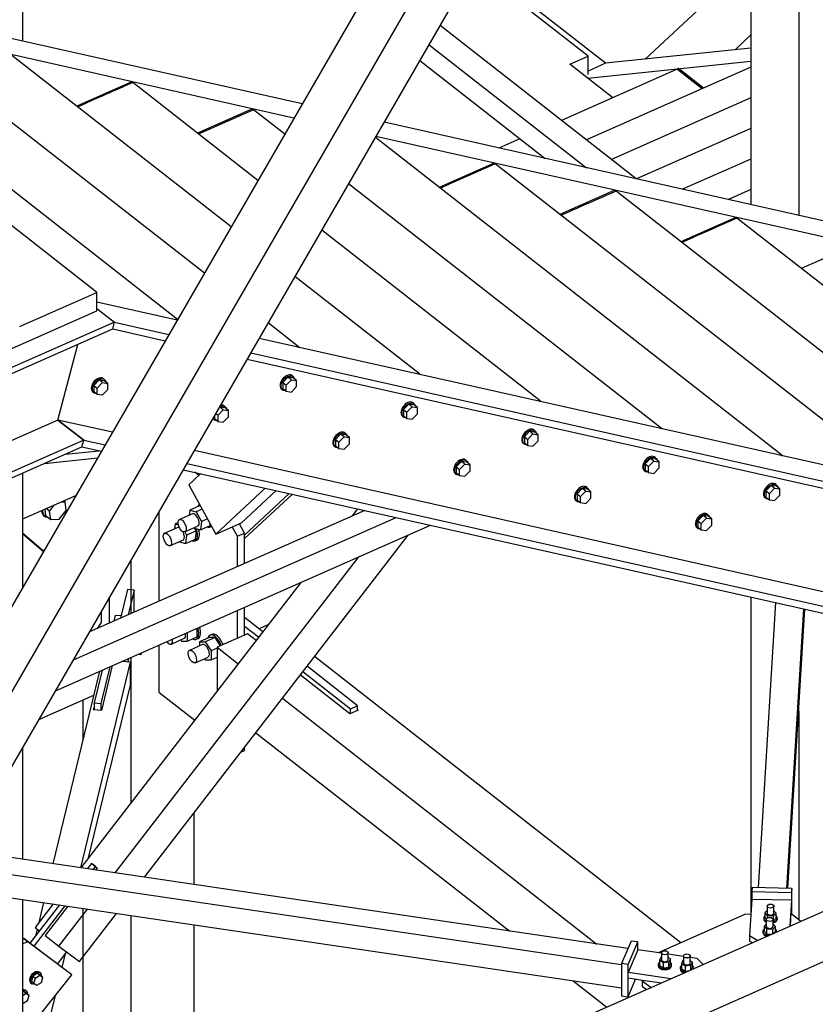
# Paper-space layout 'A0 Advance Steel' of a CAD drawing. Header units: millimetres. Extents: x 292 to 712, y 182 to 776.
# Tile 37 of 61: x 443 to 462, y 485 to 508. Entities that reach past the tile are written whole.
import ezdxf

# ---------------------------------------------------------------- set-up
doc = ezdxf.new("R2010")
doc.units = ezdxf.units.MM
for name, color, linetype in [('AS_Belki', 145, 'CONTINUOUS'), ('AS_Blachy', 30, 'CONTINUOUS'), ('AS_Kraty', 9, 'CONTINUOUS'), ('AS_Schody', 253, 'CONTINUOUS'), ('AS_Sruby', 9, 'CONTINUOUS')]:
    doc.layers.add(name, color=color, linetype=linetype)

psp = doc.layouts.new('A0 Advance Steel')

# ---------------------------------------------------------------- hatches: boundary and pattern name
at = {"layer": 'AS_Kraty', "extrusion": (0, 0.809331, 0.587353)}
h = psp.add_hatch(dxfattribs=at)
h.set_pattern_fill('GRATE', color=9, scale=0.266667, angle=-53.1136, style=0)
h.set_pattern_definition([(306.8864, (-445.36493, -32711.27688), (0.1692968, 0.1270487), []), (36.8864, (-445.3649, -32711.2769), (-0.508195, 0.677187), [])])
h.paths.add_polyline_path([(-436.459, -32713.887), (-438.328, -32713.172), (-438.346, -32713.26), (-438.346, -32719.146), (-438.332, -32719.165), (-436.413, -32717.723), (-436.395, -32717.636), (-436.395, -32713.971)], flags=0)
h.paths.add_polyline_path([(-455.585, -32708.281), (-455.639, -32708.321), (-456.758, -32709.162), (-455.806, -32710.542), (-456.126, -32710.782), (-453.475, -32714.314), (-452.722, -32712.096)], flags=0)
h.paths.add_polyline_path([(-451.226, -32714.089), (-451.979, -32716.307), (-445.686, -32724.693), (-445.473, -32724.532), (-445.42, -32724.492), (-445.367, -32724.452), (-445.313, -32724.412), (-445.207, -32724.332), (-445.153, -32724.292), (-444.887, -32724.092), (-444.834, -32724.052), (-444.194, -32723.571), (-445.24, -32722.066)], flags=0)
h.paths.add_polyline_path([(-451.417, -32708.171), (-453.988, -32707.188), (-454.093, -32707.159), (-454.573, -32707.52), (-452.229, -32710.643), (-451.398, -32708.196)], flags=0)
h.paths.add_polyline_path([(-440.297, -32715.547), (-440.285, -32715.563)], flags=0)
h.paths.add_polyline_path([(-440.297, -32715.436), (-440.272, -32715.469)], flags=0)
h.paths.add_polyline_path([(-440.297, -32715.325), (-440.259, -32715.376)], flags=0)
h.paths.add_polyline_path([(-443.003, -32711.386), (-449.43, -32708.93), (-449.487, -32708.966), (-450.733, -32712.636), (-443.58, -32722.168), (-443.58, -32722.501), (-443.43, -32722.701), (-443.43, -32722.591), (-443.323, -32722.51), (-443.075, -32722.73), (-442.915, -32722.61), (-442.91, -32722.505), (-442.91, -32711.509)], flags=0)
h.paths.add_polyline_path([(-439.964, -32712.547), (-440.198, -32712.458), (-440.297, -32712.437), (-440.297, -32715.214), (-440.245, -32715.282), (-439.874, -32712.667)], flags=0)
h.paths.add_polyline_path([(-438.445, -32713.127), (-439.497, -32712.726), (-439.608, -32712.689), (-440.284, -32717.453), (-440.297, -32717.547), (-440.297, -32720.545), (-440.25, -32720.607), (-440.197, -32720.567), (-440.144, -32720.527), (-440.09, -32720.487), (-439.984, -32720.407), (-439.931, -32720.367), (-438.385, -32719.205), (-438.346, -32719.146), (-438.346, -32713.26)], flags=0)
at = {"layer": 'AS_Kraty', "extrusion": (-3.81165e-17, 0.809331, 0.587353)}
h = psp.add_hatch(dxfattribs=at)
h.set_pattern_fill('GRATE', color=9, scale=0.266667, angle=127.0557, style=0)
h.set_pattern_definition([(127.0557, (-431.33213, -32640.98372), (-0.1689205, -0.1275485), []), (217.0557, (-431.3321, -32640.9837), (0.510194, -0.675682), [])])
h.paths.add_polyline_path([(-428.54, -32652.985), (-419.267, -32646.016), (-419.316, -32645.84), (-420.484, -32642.522), (-420.129, -32642.883), (-420.912, -32641.735), (-420.539, -32641.454), (-429.756, -32629.247), (-429.756, -32649.383), (-428.575, -32651.058), (-428.575, -32652.939)], flags=0)
h.paths.add_polyline_path([(-434.325, -32650.745), (-434.325, -32650.191), (-434.296, -32650.118), (-432.378, -32648.677), (-432.37, -32648.576), (-432.37, -32627.888), (-432.392, -32627.859), (-438.307, -32632.305), (-438.346, -32632.364), (-438.346, -32645.419)], flags=0)
h.paths.add_polyline_path([(-438.346, -32645.419), (-438.346, -32632.364), (-438.361, -32632.345), (-444.649, -32637.071), (-444.641, -32637.082)], flags=0)
at = {"layer": 'AS_Kraty', "extrusion": (-7.6233e-17, 0.809331, 0.587353)}
h = psp.add_hatch(dxfattribs=at)
h.set_pattern_fill('GRATE', color=9, scale=0.266667, angle=-142.9443, style=0)
h.set_pattern_definition([(217.0557, (-473.52048, -32669.24063), (0.1275485, -0.1689205), []), (307.0557, (-473.5205, -32669.2406), (0.675682, 0.510194), [])])
h.paths.add_polyline_path([(-477.952, -32681.864), (-485.48, -32671.007), (-485.546, -32671.057), (-485.608, -32671.187), (-485.697, -32671.255), (-485.777, -32671.148), (-485.816, -32671.094), (-487.184, -32669.12), (-487.406, -32669.288), (-477.954, -32681.865)], flags=0)
h.paths.add_polyline_path([(-463.077, -32671.718), (-463.117, -32671.664), (-461.214, -32670.144), (-469.225, -32659.485), (-469.268, -32659.435), (-472.059, -32658.368), (-472.77, -32658.821), (-473.05, -32658.447), (-485.283, -32667.684), (-484.523, -32668.781), (-484.494, -32668.843), (-484.618, -32669.104), (-484.618, -32669.187), (-476.064, -32681.524)], flags=0)
h = psp.add_hatch(dxfattribs=at)
h.set_pattern_fill('GRATE', color=9, scale=0.266667, angle=126.926, style=0)
h.set_pattern_definition([(126.926, (-440.32658, -32644.49688), (-0.169209, -0.127166), []), (216.926, (-440.3266, -32644.4969), (0.50866, -0.676835), [])])
h.paths.add_polyline_path([(-436.93, -32651.902), (-436.344, -32651.461), (-438.346, -32648.797), (-438.346, -32650.017)], flags=0)
h.paths.add_polyline_path([(-438.346, -32650.017), (-438.346, -32648.797), (-444.649, -32640.299), (-444.649, -32639.966), (-444.7, -32639.898), (-446.455, -32639.228)], flags=0)
at = {"layer": 'AS_Kraty', "extrusion": (-3.81165e-17, 0.809331, 0.587353)}
h = psp.add_hatch(dxfattribs=at)
h.set_pattern_fill('GRATE', color=9, scale=0.266667, angle=-143.074, style=0)
h.set_pattern_definition([(216.926, (-463.64612, -32686.68219), (0.127166, -0.169209), []), (306.926, (-463.6461, -32686.6822), (0.676835, 0.50866), [])])
h.paths.add_polyline_path([(-459.55, -32685.772), (-459.991, -32685.603), (-460.002, -32685.612), (-460.002, -32686.112)], flags=0)
h.paths.add_polyline_path([(-462.616, -32688.076), (-462.616, -32686.992), (-469.489, -32692.157), (-468.968, -32692.85)], flags=0)
at = {"layer": 'AS_Kraty', "extrusion": (-7.6233e-17, 0.809331, 0.587353)}
h = psp.add_hatch(dxfattribs=at)
h.set_pattern_fill('GRATE', color=9, scale=0.266667, angle=126.926, style=0)
h.set_pattern_definition([(126.926, (-443.1627, -32646.6283), (-0.169209, -0.127166), []), (216.926, (-443.1627, -32646.6283), (0.50866, -0.676835), [])])
h.paths.add_polyline_path([(-439.766, -32654.033), (-438.54, -32653.112), (-446.55, -32642.454), (-447.147, -32644.212)], flags=0)
h.paths.add_polyline_path([(-448.643, -32642.221), (-448.461, -32641.686), (-448.472, -32641.672), (-449.291, -32641.359)], flags=0)
at = {"layer": 'AS_Kraty', "extrusion": (-3.81165e-17, 0.809331, 0.587353)}
h = psp.add_hatch(dxfattribs=at)
h.set_pattern_fill('GRATE', color=9, scale=0.266667, angle=-143.074, style=0)
h.set_pattern_definition([(216.926, (-461.51468, -32689.5183), (0.127166, -0.169209), []), (306.926, (-461.5147, -32689.5183), (0.676835, 0.50866), [])])
h.paths.add_polyline_path([(-458.471, -32689.399), (-459.428, -32689.034), (-460.002, -32689.466), (-460.002, -32690.55)], flags=0)
h.paths.add_polyline_path([(-462.616, -32692.514), (-462.616, -32691.43), (-467.357, -32694.993), (-466.837, -32695.686)], flags=0)
h = psp.add_hatch(dxfattribs=at)
h.set_pattern_fill('GRATE', color=9, scale=0.266667, angle=-143.074, style=0)
h.set_pattern_definition([(216.926, (-459.38325, -32692.35443), (0.127166, -0.169209), []), (306.926, (-459.38325, -32692.3544), (0.676835, 0.50866), [])])
h.paths.add_polyline_path([(-457.393, -32693.027), (-458.349, -32692.661), (-460.002, -32693.904), (-460.002, -32694.988)], flags=0)
h.paths.add_polyline_path([(-462.616, -32696.952), (-462.616, -32695.868), (-465.226, -32697.829), (-464.705, -32698.522)], flags=0)
h = psp.add_hatch(dxfattribs=at)
h.set_pattern_fill('GRATE', color=9, scale=0.266667, angle=-143.074, style=0)
h.set_pattern_definition([(216.926, (-457.25182, -32695.19055), (0.127166, -0.169209), []), (306.926, (-457.2518, -32695.19055), (0.676835, 0.50866), [])])
h.paths.add_polyline_path([(-462.616, -32701.223), (-462.616, -32700.306), (-463.094, -32700.666), (-462.654, -32701.252)], flags=0)
h.paths.add_polyline_path([(-456.769, -32696.996), (-457.289, -32696.303), (-460.002, -32698.342), (-460.002, -32699.426)], flags=0)
at = {"layer": 'AS_Kraty', "extrusion": (-7.6233e-17, 0.809331, 0.587353)}
h = psp.add_hatch(dxfattribs=at)
h.set_pattern_fill('GRATE', color=9, scale=0.266667, angle=126.926, style=0)
h.set_pattern_definition([(126.926, (-445.99882, -32648.75974), (-0.169209, -0.127166), []), (216.926, (-445.9988, -32648.75974), (0.50866, -0.676835), [])])
h.paths.add_polyline_path([(-442.602, -32656.164), (-441.376, -32655.243), (-447.179, -32647.522), (-447.776, -32649.28)], flags=0)
h.paths.add_polyline_path([(-449.272, -32647.289), (-448.675, -32645.531), (-449.436, -32644.519), (-452.127, -32643.491)], flags=0)
at = {"layer": 'AS_Kraty', "extrusion": (-3.81165e-17, 0.809331, 0.587353)}
h = psp.add_hatch(dxfattribs=at)
h.set_pattern_fill('GRATE', color=9, scale=0.266667, angle=-143.074, style=0)
h.set_pattern_definition([(216.926, (-452.98895, -32700.86279), (0.127166, -0.169209), []), (306.926, (-452.98895, -32700.8628), (0.676835, 0.50866), [])])
h.paths.add_polyline_path([(-454.157, -32703.909), (-455.113, -32703.543), (-455.141, -32703.564), (-454.62, -32704.257)], flags=0)
h.paths.add_polyline_path([(-455.594, -32704.989), (-456.115, -32704.296), (-458.832, -32706.338), (-458.311, -32707.031)], flags=0)
h = psp.add_hatch(dxfattribs=at)
h.set_pattern_fill('GRATE', color=9, scale=0.266667, angle=-143.074, style=0)
h.set_pattern_definition([(216.926, (-455.12038, -32698.02667), (0.127166, -0.169209), []), (306.926, (-455.1204, -32698.0267), (0.67684, 0.50866), [])])
h.paths.add_polyline_path([(-456.181, -32700.992), (-456.702, -32700.3), (-460.002, -32702.78), (-460.002, -32703.864)], flags=0)
at = {"layer": 'AS_Kraty', "extrusion": (-7.6233e-17, 0.809331, 0.587353)}
h = psp.add_hatch(dxfattribs=at)
h.set_pattern_fill('GRATE', color=9, scale=0.266667, angle=126.926, style=0)
h.set_pattern_definition([(126.926, (-448.83494, -32650.89118), (-0.169209, -0.127166), []), (216.926, (-448.8349, -32650.8912), (0.50866, -0.676835), [])])
h.paths.add_polyline_path([(-445.438, -32658.296), (-444.213, -32657.375), (-447.808, -32652.591), (-448.405, -32654.349)], flags=0)
h.paths.add_polyline_path([(-449.901, -32652.357), (-449.304, -32650.599), (-452.272, -32646.65), (-454.963, -32645.622)], flags=0)
h = psp.add_hatch(dxfattribs=at)
h.set_pattern_fill('GRATE', color=9, scale=0.266667, angle=126.926, style=0)
h.set_pattern_definition([(126.926, (-451.67106, -32653.02261), (-0.169209, -0.127166), []), (216.926, (-451.6711, -32653.0226), (0.50866, -0.676835), [])])
h.paths.add_polyline_path([(-448.274, -32660.427), (-447.049, -32659.506), (-448.437, -32657.659), (-449.034, -32659.417)], flags=0)
h.paths.add_polyline_path([(-450.53, -32657.425), (-449.934, -32655.667), (-455.108, -32648.782), (-457.799, -32647.753)], flags=0)
h = psp.add_hatch(dxfattribs=at)
h.set_pattern_fill('GRATE', color=9, scale=0.266667, angle=126.926, style=0)
h.set_pattern_definition([(126.926, (-454.50718, -32655.15405), (-0.169209, -0.127166), []), (216.926, (-454.5072, -32655.15405), (0.50866, -0.676835), [])])
h.paths.add_polyline_path([(-451.16, -32662.494), (-450.563, -32660.736), (-457.945, -32650.913), (-460.635, -32649.885)], flags=0)
h = psp.add_hatch(dxfattribs=at)
h.set_pattern_fill('GRATE', color=9, scale=0.266667, angle=126.926, style=0)
h.set_pattern_definition([(126.926, (-457.3433, -32657.28548), (-0.169209, -0.127166), []), (216.926, (-457.3433, -32657.2855), (0.50866, -0.676835), [])])
h.paths.add_polyline_path([(-453.947, -32664.69), (-452.721, -32663.769), (-460.781, -32653.045), (-463.472, -32652.016)], flags=0)
h = psp.add_hatch(dxfattribs=at)
h.set_pattern_fill('GRATE', color=9, scale=0.266667, angle=126.926, style=0)
h.set_pattern_definition([(126.926, (-460.17942, -32659.41691), (-0.169209, -0.127166), []), (216.926, (-460.1794, -32659.4169), (0.50866, -0.676835), [])])
h.paths.add_polyline_path([(-456.783, -32666.822), (-455.557, -32665.9), (-463.617, -32655.176), (-466.308, -32654.148)], flags=0)
h = psp.add_hatch(dxfattribs=at)
h.set_pattern_fill('GRATE', color=9, scale=0.266667, angle=126.926, style=0)
h.set_pattern_definition([(126.926, (-463.01554, -32661.54835), (-0.169209, -0.127166), []), (216.926, (-463.0155, -32661.54835), (0.50866, -0.676835), [])])
h.paths.add_polyline_path([(-459.619, -32668.953), (-458.393, -32668.032), (-466.453, -32657.307), (-469.144, -32656.279)], flags=0)

# ---------------------------------------------------------------- linework, layer by layer
at = {"layer": 'AS_Belki', "linetype": 'Continuous', "ltscale": 0.15}
for p, q in [((457.316, 520.052), (438.346, 487.235)), ((461.124, 520.047), (461.124, 503.862)), ((438.346, 485.223), (458.117, 519.426)), ((460.002, 519.552), (460.002, 504.114)), ((439.063, 484.716), (458.955, 519.129)), ((442.91, 507.95), (442.91, 514.519)), ((460.002, 509.843), (457.522, 507.528)), ((457.312, 504.717), (452.706, 508.317)), ((460.002, 508.096), (459.63, 507.749)), ((452.446, 507.868), (456.142, 504.98)), ((452.231, 507.497), (455.174, 505.197)), ((485.902, 498.198), (455.36, 484.716)), ((442.91, 495.131), (442.91, 497.811)), ((447.092, 497.797), (446.81, 497.535)), ((446.81, 497.535), (447.44, 496.376)), ((448.601, 497.459), (447.44, 496.376)), ((458.023, 484.716), (486.863, 497.447)), ((442.91, 496.736), (444.156, 497.286)), ((448.048, 496.644), (448.859, 497.401)), ((444.097, 493.425), (451.673, 496.769)), ((450.938, 496.934), (444.477, 494.083)), ((450.77, 496.972), (450.64, 496.803)), ((443.678, 492.701), (452.484, 496.587)), ((447.44, 496.376), (448.048, 496.644)), ((445.766, 488.321), (451.955, 496.354)), ((445.081, 488.422), (450.8, 495.844)), ((445.444, 495.755), (445.444, 494.509)), ((449.438, 495.243), (444.274, 488.541)), ((460.002, 494.9), (460.002, 487.451)), ((460.579, 494.771), (460.17, 488.075)), ((461.237, 494.623), (460.836, 488.061)), ((460.869, 488.06), (461.27, 494.616)), ((448.675, 494.252), (448.456, 494.156)), ((448.187, 494.037), (447.473, 493.722)), ((448.388, 493.88), (448.187, 494.037)), ((447.473, 493.722), (447.968, 493.335)), ((447.473, 493.722), (447.473, 492.692)), ((444.269, 488.541), (445.435, 493.369)), ((445.012, 493.289), (444.758, 492.238)), ((445.435, 493.369), (445.23, 493.386)), ((445.435, 492.829), (445.435, 493.369)), ((445.444, 493.48), (445.444, 490.058)), ((458.356, 486.78), (449.757, 493.501)), ((444.71, 493.156), (443.619, 488.637)), ((450.59, 492.159), (449.425, 493.07)), ((444.456, 488.776), (445.435, 492.829)), ((444.322, 492.484), (444.322, 491.55)), ((449.005, 492.525), (456.388, 486.754)), ((444.573, 492.254), (444.586, 492.309)), ((444.586, 492.253), (444.573, 492.254)), ((444.581, 492.253), (444.586, 492.276)), ((444.758, 492.238), (444.586, 492.253)), ((450.771, 492.239), (450.59, 492.159)), ((450.771, 492.252), (450.782, 492.244)), ((450.782, 492.244), (450.771, 492.239)), ((461.124, 492.23), (461.124, 487.325)), ((448.382, 491.716), (454.346, 487.055)), ((442.91, 488.742), (442.91, 491.372)), ((446.936, 488.148), (446.936, 489.84)), ((457.115, 486.647), (441.509, 488.948)), ((456.963, 486.266), (441.294, 488.576)), ((444.547, 488.628), (444.659, 488.54)), ((444.547, 488.628), (444.547, 488.628)), ((444.659, 488.54), (444.62, 488.49)), ((441.007, 488.079), (456.963, 485.726)), ((442.91, 484.716), (442.91, 487.799)), ((443.622, 487.694), (443.198, 487.144)), ((443.399, 487.726), (443.285, 487.257)), ((443.967, 487.643), (443.438, 486.956)), ((443.759, 486.705), (444.428, 487.575)), ((444.322, 487.59), (444.322, 484.716)), ((444.241, 486.341), (445.113, 487.474)), ((445.444, 487.425), (445.444, 484.716)), ((443.198, 487.144), (443.3, 487.064)), ((443.248, 487.104), (443.211, 486.947)), ((446.936, 484.716), (446.936, 487.205)), ((443.438, 486.956), (443.759, 486.705)), ((443.759, 486.705), (444.241, 486.341)), ((443.834, 486.202), (443.913, 486.529)), ((455.833, 485.893), (456.624, 485.275)), ((443.475, 484.716), (443.676, 485.549))]:
    psp.add_line(p, q, dxfattribs=at)
at = {"layer": 'AS_Blachy', "linetype": 'Continuous', "ltscale": 0.15}
for p, q in [((458.303, 507.305), (458.271, 507.291)), ((458.32, 507.252), (458.271, 507.291)), ((458.89, 506.846), (458.303, 507.305)), ((458.411, 507.181), (458.32, 507.252)), ((458.436, 507.162), (458.411, 507.181)), ((458.858, 506.832), (458.436, 507.162)), ((445.468, 506.996), (444.176, 506.426)), ((445.492, 506.978), (445.468, 506.996)), ((444.927, 506.728), (444.852, 506.695)), ((444.978, 506.751), (444.959, 506.742)), ((445.068, 506.791), (445.065, 506.789)), ((445.235, 506.864), (445.225, 506.86)), ((445.35, 506.915), (445.332, 506.907)), ((444.352, 506.474), (444.224, 506.418)), ((444.379, 506.486), (444.352, 506.474)), ((444.426, 506.507), (444.379, 506.486)), ((444.504, 506.541), (444.479, 506.531)), ((444.55, 506.562), (444.532, 506.554)), ((444.786, 506.666), (444.639, 506.601)), ((444.807, 506.675), (444.786, 506.666)), ((444.224, 506.418), (444.2, 506.407)), ((448.304, 506.36), (447.012, 505.79)), ((448.078, 506.231), (447.912, 506.158)), ((448.328, 506.341), (448.115, 506.247)), ((448.328, 506.341), (448.304, 506.36)), ((447.734, 506.079), (447.528, 505.988)), ((447.746, 506.084), (447.734, 506.079)), ((447.882, 506.144), (447.795, 506.106)), ((447.912, 506.158), (447.901, 506.153)), ((447.111, 505.804), (447.036, 505.771)), ((447.174, 505.832), (447.155, 505.823)), ((447.33, 505.901), (447.209, 505.847)), ((447.475, 505.965), (447.368, 505.918)), ((453.976, 505.087), (452.684, 504.516)), ((454, 505.068), (453.976, 505.087)), ((453.577, 504.881), (453.52, 504.856)), ((453.658, 504.917), (453.627, 504.903)), ((453.718, 504.943), (453.68, 504.927)), ((453.829, 504.992), (453.787, 504.974)), ((452.973, 504.614), (452.934, 504.597)), ((453.012, 504.632), (452.987, 504.621)), ((453.058, 504.652), (453.041, 504.645)), ((453.153, 504.694), (453.094, 504.668)), ((453.294, 504.756), (453.254, 504.739)), ((453.401, 504.803), (453.307, 504.762)), ((453.435, 504.819), (453.414, 504.809)), ((452.721, 504.503), (452.708, 504.498)), ((452.843, 504.557), (452.828, 504.55)), ((456.812, 504.45), (455.52, 503.88)), ((456.836, 504.431), (456.73, 504.384)), ((456.836, 504.431), (456.812, 504.45)), ((456.272, 504.182), (456.197, 504.149)), ((456.554, 504.307), (456.356, 504.22)), ((456.579, 504.318), (456.57, 504.314)), ((456.695, 504.369), (456.623, 504.337)), ((455.679, 503.921), (455.61, 503.89)), ((455.848, 503.995), (455.717, 503.937)), ((455.894, 504.016), (455.877, 504.008)), ((456.13, 504.12), (455.93, 504.032)), ((456.151, 504.129), (456.143, 504.126)), ((455.568, 503.872), (455.544, 503.861)), ((459.648, 503.814), (458.356, 503.243)), ((459.672, 503.795), (459.459, 503.701)), ((459.672, 503.795), (459.648, 503.814)), ((459.09, 503.538), (458.873, 503.442)), ((459.227, 503.598), (459.139, 503.56)), ((459.256, 503.611), (459.246, 503.607)), ((459.423, 503.685), (459.299, 503.63)), ((458.633, 503.336), (458.38, 503.225)), ((458.674, 503.354), (458.66, 503.348)), ((458.782, 503.402), (458.713, 503.371)), ((458.841, 503.428), (458.82, 503.419)), ((446.539, 501.408), (446.528, 501.403)), ((449.364, 500.767), (449.384, 500.776)), ((449.408, 500.757), (449.384, 500.776)), ((452.22, 500.139), (452.2, 500.13)), ((452.244, 500.12), (452.22, 500.139)), ((455.056, 499.503), (455.036, 499.494)), ((455.08, 499.484), (455.056, 499.503)), ((457.872, 498.857), (457.892, 498.866)), ((457.916, 498.847), (457.892, 498.866)), ((460.708, 498.221), (460.728, 498.229)), ((460.752, 498.211), (460.728, 498.229)), ((447.046, 497.755), (446.951, 497.829)), ((449.165, 497.332), (448.117, 496.354)), ((448.117, 496.271), (449.238, 497.316)), ((446.105, 496.898), (446.105, 494.801)), ((447.947, 496.327), (447.828, 496.547)), ((448.117, 496.403), (447.998, 496.622)), ((443.399, 495.976), (442.91, 496.39)), ((442.91, 496.382), (443.396, 495.971)), ((447.947, 496.327), (448.117, 496.403)), ((447.947, 495.614), (447.947, 496.327)), ((448.117, 495.689), (448.117, 496.403)), ((445.365, 495.076), (445.202, 494.402)), ((445.523, 495.063), (445.365, 495.076)), ((445.523, 495.063), (445.383, 494.482)), ((445.523, 494.544), (445.523, 495.063)), ((444.947, 494.29), (444.947, 494.895)), ((444.755, 494.299), (444.755, 494.564)), ((445.082, 494.469), (445.05, 494.335)), ((445.215, 494.458), (445.082, 494.469)), ((447.947, 493.931), (447.947, 494.585)), ((448.117, 494.006), (448.117, 494.66)), ((444.663, 494.165), (444.755, 494.299)), ((448.546, 494.086), (448.117, 494.421)), ((448.446, 493.955), (448.117, 494.212)), ((446.105, 493.772), (446.105, 492.663)), ((445.242, 493.391), (445.242, 493.385)), ((445.376, 493.373), (445.396, 493.459)), ((444.772, 493.183), (444.586, 492.415)), ((444.953, 493.263), (444.745, 492.401)), ((450.601, 492.271), (449.483, 493.145)), ((450.771, 492.347), (449.583, 493.275)), ((443.29, 492.028), (444.575, 492.595)), ((446.105, 492.663), (446.945, 492.007)), ((444.586, 492.415), (444.745, 492.401)), ((444.586, 492.415), (444.586, 492.253)), ((444.745, 492.401), (444.745, 492.24)), ((450.771, 492.347), (450.601, 492.271)), ((450.601, 492.164), (450.601, 492.271)), ((450.771, 492.239), (450.771, 492.347)), ((448.03, 491.26), (448.117, 491.299)), ((448.117, 491.299), (448.117, 491.373)), ((444.52, 488.647), (444.421, 488.519)), ((444.616, 488.572), (444.52, 488.647)), ((444.555, 488.621), (444.52, 488.647)), ((444.56, 488.499), (444.616, 488.572)), ((444.651, 488.546), (444.616, 488.572)), ((460.03, 488.078), (460.025, 487.984)), ((460.025, 487.984), (460.957, 487.964)), ((460.025, 487.984), (460.025, 487.801)), ((460.963, 488.058), (460.03, 488.078)), ((460.963, 488.058), (460.957, 487.964)), ((460.963, 487.445), (460.963, 488.058)), ((460.025, 487.801), (459.973, 486.955)), ((460.957, 487.781), (460.025, 487.801)), ((460.957, 487.781), (460.92, 487.171)), ((460.957, 487.964), (460.957, 487.445)), ((443.769, 487.672), (443.077, 486.774)), ((443.174, 486.701), (443.907, 487.652)), ((460.928, 487.174), (460.957, 487.651)), ((459.877, 487.452), (457.828, 486.547)), ((460.003, 487.451), (459.877, 487.452)), ((460.971, 487.445), (460.945, 487.445)), ((461.176, 487.284), (460.971, 487.445)), ((442.931, 486.884), (442.91, 486.875)), ((442.931, 486.884), (443.027, 486.809)), ((443.108, 486.751), (442.931, 486.884)), ((457.191, 486.825), (456.963, 486.293)), ((457.346, 486.802), (457.191, 486.825)), ((459.973, 486.955), (460.162, 486.836)), ((459.973, 486.955), (459.973, 486.826)), ((459.973, 486.826), (460.041, 486.783)), ((443.027, 486.809), (442.91, 486.758)), ((444.06, 486.029), (443.027, 486.809)), ((443.964, 486.104), (443.108, 486.751)), ((457.119, 486.27), (457.346, 486.802)), ((457.346, 486.618), (457.119, 486.087)), ((457.346, 486.618), (457.346, 486.802)), ((457.903, 486.536), (457.346, 486.618)), ((443.725, 486.285), (443.942, 486.567)), ((458.42, 486.46), (458.061, 486.513)), ((458.743, 486.412), (458.579, 486.436)), ((458.885, 486.272), (458.743, 486.412)), ((457.119, 486.27), (456.963, 486.293)), ((456.963, 486.293), (456.963, 485.538)), ((457.119, 486.087), (457.119, 486.27)), ((443.012, 484.716), (444.06, 486.029)), ((444.06, 486.029), (443.964, 486.104)), ((458.127, 485.938), (457.119, 486.087)), ((457.119, 485.957), (457.119, 486.087)), ((457.119, 485.957), (457.458, 485.907)), ((457.119, 485.515), (457.119, 485.957)), ((457.119, 485.515), (457.297, 485.931)), ((457.458, 485.907), (457.453, 485.892)), ((457.453, 485.892), (457.659, 485.731)), ((457.453, 485.892), (457.453, 485.762)), ((457.458, 485.907), (457.907, 485.841)), ((457.453, 485.762), (457.458, 485.759)), ((457.458, 485.759), (457.553, 485.684)), ((456.963, 485.538), (457.119, 485.515))]:
    psp.add_line(p, q, dxfattribs=at)
at = {"layer": 'AS_Kraty', "linetype": 'Continuous', "ltscale": 0.15}
for p, q in [((456.179, 507.598), (453.5, 509.691)), ((447.173, 502.504), (439.819, 508.251)), ((446.543, 501.416), (438.346, 507.822)), ((447.802, 503.592), (442.656, 507.614)), ((455.752, 507.409), (456.179, 507.598)), ((456.759, 506.623), (455.752, 507.409)), ((456.179, 507.166), (456.179, 507.598)), ((458.271, 507.291), (455.554, 506.091)), ((460.002, 507.337), (456.141, 505.632)), ((458.311, 507.259), (458.271, 507.291)), ((458.351, 507.228), (458.311, 507.259)), ((458.391, 507.197), (458.351, 507.228)), ((458.431, 507.165), (458.391, 507.197)), ((458.471, 507.134), (458.431, 507.165)), ((444.641, 502.059), (438.346, 506.978)), ((445.492, 506.978), (445.35, 506.915)), ((448.431, 504.68), (445.492, 506.978)), ((458.511, 507.103), (458.471, 507.134)), ((458.551, 507.071), (458.511, 507.103)), ((458.591, 507.04), (458.551, 507.071)), ((458.671, 506.978), (458.591, 507.04)), ((458.711, 506.946), (458.671, 506.978)), ((458.792, 506.884), (458.711, 506.946)), ((444.852, 506.695), (444.786, 506.666)), ((444.959, 506.742), (444.927, 506.728)), ((445.065, 506.789), (444.978, 506.751)), ((445.225, 506.86), (445.068, 506.791)), ((445.332, 506.907), (445.235, 506.864)), ((458.832, 506.852), (458.792, 506.884)), ((458.858, 506.832), (458.832, 506.852)), ((444.372, 506.484), (444.352, 506.474)), ((444.426, 506.507), (444.372, 506.484)), ((444.479, 506.531), (444.426, 506.507)), ((444.532, 506.554), (444.504, 506.541)), ((444.639, 506.601), (444.55, 506.562)), ((460.002, 506.618), (456.729, 505.173)), ((444.213, 506.413), (444.2, 506.407)), ((444.266, 506.437), (444.213, 506.413)), ((448.115, 506.247), (448.078, 506.231)), ((448.168, 506.27), (448.115, 506.247)), ((448.328, 506.341), (448.221, 506.294)), ((449.06, 505.769), (448.328, 506.341)), ((447.582, 506.012), (447.528, 505.988)), ((447.742, 506.082), (447.635, 506.035)), ((447.795, 506.106), (447.742, 506.082)), ((447.901, 506.153), (447.795, 506.106)), ((447.912, 506.158), (447.901, 506.153)), ((448.061, 506.223), (447.955, 506.176)), ((447.155, 505.823), (447.049, 505.776)), ((447.209, 505.847), (447.155, 505.823)), ((447.315, 505.894), (447.209, 505.847)), ((447.368, 505.918), (447.33, 505.901)), ((447.475, 505.965), (447.368, 505.918)), ((447.528, 505.988), (447.475, 505.965)), ((460.002, 505.9), (457.319, 504.716)), ((460.728, 498.229), (451.186, 505.688)), ((454.58, 505.661), (454.083, 505.442)), ((455.167, 505.202), (455.162, 505.2)), ((460.002, 505.182), (458.398, 504.474)), ((453.52, 504.856), (453.435, 504.819)), ((453.627, 504.903), (453.577, 504.881)), ((453.68, 504.927), (453.658, 504.917)), ((453.787, 504.974), (453.718, 504.943)), ((454, 505.068), (453.829, 504.992)), ((463.564, 497.593), (454, 505.068)), ((452.987, 504.621), (452.973, 504.614)), ((453.041, 504.645), (453.012, 504.632)), ((453.094, 504.668), (453.058, 504.652)), ((453.254, 504.739), (453.153, 504.694)), ((453.307, 504.762), (453.294, 504.756)), ((453.414, 504.809), (453.401, 504.803)), ((457.892, 498.866), (450.556, 504.599)), ((452.721, 504.503), (452.708, 504.498)), ((452.828, 504.55), (452.721, 504.503)), ((452.934, 504.597), (452.843, 504.557)), ((456.73, 504.384), (456.695, 504.369)), ((466.401, 496.956), (456.836, 504.431)), ((460.002, 504.464), (459.476, 504.232)), ((456.356, 504.22), (456.272, 504.182)), ((456.57, 504.314), (456.554, 504.307)), ((456.623, 504.337), (456.579, 504.318)), ((455.717, 503.937), (455.679, 503.921)), ((455.877, 504.008), (455.848, 503.995)), ((455.93, 504.032), (455.894, 504.016)), ((456.143, 504.126), (456.13, 504.12)), ((456.197, 504.149), (456.151, 504.129)), ((455.61, 503.89), (455.568, 503.872)), ((459.459, 503.701), (459.423, 503.685)), ((469.237, 496.32), (459.672, 503.795)), ((455.056, 499.503), (449.927, 503.511)), ((459.139, 503.56), (459.09, 503.538)), ((459.246, 503.607), (459.227, 503.598)), ((459.299, 503.63), (459.256, 503.611)), ((463.133, 503.471), (461.186, 502.611)), ((458.66, 503.348), (458.633, 503.336)), ((458.713, 503.371), (458.674, 503.354)), ((458.82, 503.419), (458.782, 503.402)), ((458.873, 503.442), (458.841, 503.428)), ((452.22, 500.139), (449.298, 502.423)), ((444.116, 501.817), (444.33, 501.911)), ((444.33, 501.911), (444.383, 501.935)), ((444.383, 501.935), (444.596, 502.029)), ((444.596, 502.029), (444.649, 502.052)), ((444.649, 502.052), (444.641, 502.059)), ((444.649, 501.62), (444.649, 502.052)), ((438.346, 498.838), (444.649, 501.62)), ((443.477, 501.535), (443.743, 501.652)), ((443.743, 501.652), (443.797, 501.676)), ((443.797, 501.676), (444.063, 501.793)), ((444.063, 501.793), (444.116, 501.817)), ((442.891, 501.276), (443.157, 501.393)), ((443.157, 501.393), (443.21, 501.417)), ((443.21, 501.417), (443.424, 501.511)), ((443.424, 501.511), (443.477, 501.535)), ((446.528, 501.403), (446.539, 501.408)), ((442.837, 501.252), (442.891, 501.276)), ((449.384, 500.776), (448.669, 501.334))]:
    psp.add_line(p, q, dxfattribs=at)
at = {"layer": 'AS_Schody', "linetype": 'Continuous', "ltscale": 0.15}
for p, q in [((456.59, 507.431), (453.562, 509.798)), ((449.47, 506.477), (438.346, 508.974)), ((449.275, 506.142), (438.346, 508.595)), ((460.002, 507.787), (456.59, 507.431)), ((456.171, 507.082), (460.002, 507.482)), ((456.59, 507.431), (456.179, 507.249)), ((462.452, 503.564), (451.393, 506.046)), ((462.473, 503.18), (451.199, 505.71)), ((446.535, 501.402), (444.649, 501.825)), ((444.649, 501.677), (445.065, 501.352)), ((445.065, 501.352), (438.346, 498.387)), ((438.346, 498.246), (445.023, 501.194)), ((445.023, 501.194), (445.065, 501.352)), ((445.023, 501.194), (446.255, 500.917)), ((445.065, 501.352), (446.341, 501.066)), ((472.734, 495.522), (448.458, 500.97)), ((443.736, 499.056), (444.2, 500.83)), ((448.178, 500.486), (473.385, 494.828)), ((448.264, 500.634), (473.426, 494.987)), ((443.736, 499.056), (438.346, 496.677)), ((443.736, 499.056), (444.34, 498.583)), ((445.014, 498.769), (443.736, 499.056)), ((444.34, 498.583), (443.736, 499.056)), ((444.34, 498.583), (438.346, 495.937)), ((438.346, 495.797), (444.299, 498.424)), ((444.299, 498.424), (444.34, 498.583)), ((444.299, 498.424), (444.755, 498.322)), ((444.34, 498.583), (444.841, 498.471)), ((443.416, 498.035), (444.665, 498.165)), ((443.915, 498.255), (444.693, 498.336)), ((472.097, 492.69), (446.937, 498.337)), ((446.764, 498.039), (472.471, 492.269)), ((446.678, 497.89), (472.219, 492.158))]:
    psp.add_line(p, q, dxfattribs=at)
at = {"layer": 'AS_Sruby', "linetype": 'Continuous', "ltscale": 0.15}
for p, q in [((444.7, 499.996), (444.577, 499.869)), ((444.78, 499.933), (444.7, 499.996)), ((444.823, 499.978), (444.7, 499.996)), ((444.813, 500.016), (444.789, 500.034)), ((449.135, 500.065), (449.012, 499.938)), ((449.092, 499.875), (449.215, 500.002)), ((449.215, 500.002), (449.135, 500.065)), ((449.258, 500.047), (449.135, 500.065)), ((449.215, 500.002), (449.339, 499.984)), ((449.248, 500.085), (449.224, 500.104)), ((449.339, 499.984), (449.258, 500.047)), ((444.577, 499.869), (444.657, 499.806)), ((444.577, 499.869), (444.577, 499.725)), ((444.657, 499.806), (444.78, 499.933)), ((444.657, 499.662), (444.657, 499.806)), ((444.78, 499.933), (444.904, 499.915)), ((444.78, 499.644), (444.904, 499.771)), ((444.904, 499.915), (444.823, 499.978)), ((444.904, 499.771), (444.904, 499.915)), ((448.998, 499.775), (449.022, 499.756)), ((449.012, 499.938), (449.092, 499.875)), ((449.012, 499.938), (449.012, 499.794)), ((449.012, 499.794), (449.092, 499.731)), ((449.092, 499.731), (449.092, 499.875)), ((449.215, 499.713), (449.339, 499.84)), ((449.339, 499.84), (449.339, 499.984)), ((444.563, 499.706), (444.587, 499.687)), ((444.577, 499.725), (444.657, 499.662)), ((444.657, 499.662), (444.78, 499.644)), ((449.092, 499.731), (449.215, 499.713)), ((447.493, 499.17), (447.616, 499.296)), ((447.536, 499.359), (447.514, 499.337)), ((447.616, 499.296), (447.536, 499.359)), ((447.66, 499.341), (447.536, 499.359)), ((447.616, 499.296), (447.74, 499.279)), ((447.649, 499.379), (447.625, 499.398)), ((447.74, 499.279), (447.66, 499.341)), ((451.971, 499.428), (451.848, 499.302)), ((451.848, 499.302), (451.928, 499.239)), ((451.848, 499.302), (451.848, 499.157)), ((451.928, 499.239), (452.051, 499.366)), ((452.051, 499.366), (451.971, 499.428)), ((452.095, 499.411), (451.971, 499.428)), ((452.051, 499.366), (452.175, 499.348)), ((452.084, 499.448), (452.06, 499.467)), ((452.175, 499.348), (452.095, 499.411)), ((452.175, 499.204), (452.175, 499.348)), ((447.399, 499.069), (447.423, 499.05)), ((447.413, 499.161), (447.413, 499.088)), ((447.413, 499.088), (447.493, 499.025)), ((447.441, 499.21), (447.493, 499.17)), ((447.493, 499.025), (447.493, 499.17)), ((447.616, 499.008), (447.74, 499.134)), ((447.74, 499.134), (447.74, 499.279)), ((451.834, 499.138), (451.858, 499.12)), ((451.848, 499.157), (451.928, 499.095)), ((451.928, 499.095), (451.928, 499.239)), ((451.928, 499.095), (452.051, 499.077)), ((452.051, 499.077), (452.175, 499.204)), ((447.493, 499.025), (447.616, 499.008)), ((450.372, 498.722), (450.249, 498.596)), ((450.329, 498.533), (450.452, 498.66)), ((450.452, 498.66), (450.372, 498.722)), ((450.496, 498.705), (450.372, 498.722)), ((450.452, 498.66), (450.576, 498.642)), ((450.485, 498.742), (450.461, 498.761)), ((450.576, 498.642), (450.496, 498.705)), ((450.576, 498.498), (450.576, 498.642)), ((454.807, 498.792), (454.684, 498.665)), ((454.684, 498.665), (454.764, 498.602)), ((454.684, 498.665), (454.684, 498.521)), ((454.764, 498.602), (454.887, 498.729)), ((454.764, 498.458), (454.764, 498.602)), ((454.887, 498.729), (454.807, 498.792)), ((454.931, 498.774), (454.807, 498.792)), ((454.887, 498.729), (455.011, 498.711)), ((454.92, 498.812), (454.896, 498.83)), ((455.011, 498.711), (454.931, 498.774)), ((455.011, 498.567), (455.011, 498.711)), ((450.235, 498.433), (450.259, 498.414)), ((450.249, 498.596), (450.329, 498.533)), ((450.249, 498.596), (450.249, 498.451)), ((450.249, 498.451), (450.329, 498.389)), ((450.329, 498.389), (450.329, 498.533)), ((450.329, 498.389), (450.452, 498.371)), ((450.452, 498.371), (450.576, 498.498)), ((454.67, 498.502), (454.694, 498.483)), ((454.684, 498.521), (454.764, 498.458)), ((454.764, 498.458), (454.887, 498.44)), ((454.887, 498.44), (455.011, 498.567)), ((457.643, 498.155), (457.52, 498.028)), ((457.723, 498.093), (457.643, 498.155)), ((457.767, 498.137), (457.643, 498.155)), ((457.756, 498.175), (457.732, 498.194)), ((453.208, 498.086), (453.085, 497.959)), ((453.085, 497.959), (453.165, 497.897)), ((453.085, 497.959), (453.085, 497.815)), ((453.165, 497.897), (453.288, 498.023)), ((453.288, 498.023), (453.208, 498.086)), ((453.332, 498.068), (453.208, 498.086)), ((453.288, 498.023), (453.412, 498.006)), ((453.321, 498.106), (453.297, 498.125)), ((453.412, 498.006), (453.332, 498.068)), ((453.412, 497.861), (453.412, 498.006)), ((457.52, 498.028), (457.6, 497.966)), ((457.52, 498.028), (457.52, 497.884)), ((457.6, 497.966), (457.723, 498.093)), ((457.6, 497.822), (457.6, 497.966)), ((457.723, 498.093), (457.847, 498.075)), ((457.723, 497.804), (457.847, 497.931)), ((457.847, 498.075), (457.767, 498.137)), ((457.847, 497.931), (457.847, 498.075)), ((453.071, 497.796), (453.095, 497.777)), ((453.085, 497.815), (453.165, 497.752)), ((453.165, 497.752), (453.165, 497.897)), ((453.165, 497.752), (453.288, 497.735)), ((453.288, 497.735), (453.412, 497.861)), ((457.506, 497.865), (457.53, 497.846)), ((457.52, 497.884), (457.6, 497.822)), ((457.6, 497.822), (457.723, 497.804)), ((456.045, 497.449), (455.921, 497.323)), ((456.125, 497.387), (456.045, 497.449)), ((456.168, 497.432), (456.045, 497.449)), ((456.158, 497.469), (456.134, 497.488)), ((460.479, 497.519), (460.356, 497.392)), ((460.436, 497.329), (460.56, 497.456)), ((460.56, 497.456), (460.479, 497.519)), ((460.603, 497.501), (460.479, 497.519)), ((460.56, 497.456), (460.683, 497.438)), ((460.593, 497.539), (460.568, 497.557)), ((460.683, 497.438), (460.603, 497.501)), ((455.921, 497.323), (456.001, 497.26)), ((455.921, 497.323), (455.921, 497.178)), ((456.001, 497.26), (456.125, 497.387)), ((456.001, 497.116), (456.001, 497.26)), ((456.125, 497.387), (456.248, 497.369)), ((456.125, 497.098), (456.248, 497.225)), ((456.248, 497.369), (456.168, 497.432)), ((456.248, 497.225), (456.248, 497.369)), ((460.342, 497.229), (460.366, 497.21)), ((460.356, 497.392), (460.436, 497.329)), ((460.356, 497.392), (460.356, 497.248)), ((460.356, 497.248), (460.436, 497.185)), ((460.436, 497.185), (460.436, 497.329)), ((460.56, 497.167), (460.683, 497.294)), ((460.683, 497.294), (460.683, 497.438)), ((443.537, 496.918), (443.656, 497.065)), ((443.799, 497.128), (443.902, 497.132)), ((443.902, 497.132), (443.868, 497.159)), ((443.932, 496.932), (443.902, 497.132)), ((447.059, 497.04), (446.83, 496.939)), ((447.082, 497.034), (447.059, 497.04)), ((455.907, 497.159), (455.931, 497.141)), ((455.921, 497.178), (456.001, 497.116)), ((456.001, 497.116), (456.125, 497.098)), ((460.436, 497.185), (460.56, 497.167)), ((443.398, 496.816), (443.43, 496.791)), ((443.424, 496.963), (443.447, 496.811)), ((443.447, 496.811), (443.567, 496.718)), ((443.537, 496.918), (443.459, 496.978)), ((443.567, 496.718), (443.537, 496.918)), ((443.765, 496.725), (443.932, 496.932)), ((446.879, 496.849), (446.575, 496.715)), ((446.83, 496.939), (446.816, 496.821)), ((446.83, 496.939), (446.977, 496.903)), ((447.119, 496.966), (446.977, 496.903)), ((446.977, 496.903), (447.102, 496.674)), ((458.881, 496.813), (458.757, 496.686)), ((458.961, 496.75), (458.881, 496.813)), ((459.004, 496.795), (458.881, 496.813)), ((458.994, 496.833), (458.97, 496.852)), ((459.084, 496.733), (459.004, 496.795)), ((443.567, 496.718), (443.765, 496.725)), ((446.533, 496.525), (446.229, 496.391)), ((446.484, 496.616), (446.47, 496.498)), ((446.556, 496.648), (446.484, 496.616)), ((446.484, 496.616), (446.563, 496.596)), ((446.727, 496.436), (447.03, 496.571)), ((446.927, 496.525), (446.932, 496.516)), ((447.102, 496.674), (447.079, 496.48)), ((447.079, 496.48), (447.308, 496.582)), ((447.244, 496.737), (447.102, 496.674)), ((447.299, 496.541), (447.34, 496.559)), ((447.308, 496.582), (447.312, 496.612)), ((458.744, 496.523), (458.768, 496.504)), ((458.757, 496.686), (458.837, 496.624)), ((458.757, 496.686), (458.757, 496.542)), ((458.757, 496.542), (458.837, 496.479)), ((458.837, 496.624), (458.961, 496.75)), ((458.837, 496.479), (458.837, 496.624)), ((458.961, 496.75), (459.084, 496.733)), ((458.961, 496.462), (459.084, 496.588)), ((459.084, 496.588), (459.084, 496.733)), ((446.712, 496.431), (446.755, 496.351)), ((446.755, 496.351), (446.733, 496.157)), ((446.984, 496.452), (446.755, 496.351)), ((446.932, 496.516), (447.079, 496.48)), ((446.984, 496.452), (446.952, 496.511)), ((446.962, 496.258), (446.984, 496.452)), ((458.837, 496.479), (458.961, 496.462)), ((446.38, 496.113), (446.684, 496.247)), ((446.581, 496.202), (446.586, 496.193)), ((446.586, 496.193), (446.733, 496.157)), ((446.733, 496.157), (446.962, 496.258)), ((446.952, 496.218), (446.995, 496.236)), ((446.771, 494.066), (446.771, 493.862)), ((447, 493.963), (447, 494.167)), ((447.342, 494.022), (447.299, 494.004)), ((446.398, 493.797), (446.702, 493.931)), ((446.614, 493.892), (446.634, 493.862)), ((446.634, 493.862), (446.771, 493.862)), ((446.771, 493.862), (447, 493.963)), ((447.127, 493.782), (446.823, 493.648)), ((446.988, 493.911), (447.03, 493.93)), ((447.287, 493.952), (447.057, 493.851)), ((447.057, 493.851), (447.195, 493.851)), ((447.057, 493.851), (447.057, 493.751)), ((447.424, 493.952), (447.195, 493.851)), ((447.195, 493.851), (447.332, 493.637)), ((447.424, 493.952), (447.287, 493.952)), ((447.549, 493.756), (447.424, 493.952)), ((445.62, 493.558), (445.683, 493.552)), ((447.473, 493.699), (447.332, 493.637)), ((447.332, 493.637), (447.332, 493.423)), ((446.959, 493.358), (447.263, 493.492)), ((447.175, 493.454), (447.195, 493.424)), ((447.195, 493.424), (447.332, 493.423)), ((447.332, 493.423), (447.473, 493.486)), ((460.383, 487.533), (460.33, 487.483)), ((460.383, 487.646), (460.383, 487.482)), ((460.543, 487.479), (460.543, 487.643)), ((460.597, 487.478), (460.543, 487.537)), ((460.303, 487.367), (460.303, 487.34)), ((460.392, 487.414), (460.33, 487.483)), ((460.33, 487.483), (460.33, 487.367)), ((460.33, 487.367), (460.364, 487.329)), ((460.364, 487.333), (460.364, 487.169)), ((460.526, 487.411), (460.392, 487.414)), ((460.392, 487.367), (460.392, 487.414)), ((460.524, 487.166), (460.524, 487.33)), ((460.524, 487.295), (460.526, 487.295)), ((460.597, 487.478), (460.526, 487.411)), ((460.526, 487.411), (460.526, 487.295)), ((460.526, 487.295), (460.597, 487.361)), ((460.597, 487.361), (460.597, 487.478)), ((460.623, 487.333), (460.623, 487.36)), ((460.284, 487.054), (460.284, 487.027)), ((460.364, 487.22), (460.311, 487.17)), ((460.373, 487.101), (460.311, 487.17)), ((460.311, 487.17), (460.311, 487.054)), ((460.311, 487.054), (460.373, 486.984)), ((460.507, 487.098), (460.373, 487.101)), ((460.373, 486.984), (460.373, 487.101)), ((460.578, 487.165), (460.507, 487.098)), ((460.507, 487.098), (460.507, 486.988)), ((460.52, 486.994), (460.578, 487.048)), ((460.578, 487.165), (460.524, 487.224)), ((460.578, 487.048), (460.578, 487.165)), ((460.604, 487.031), (460.604, 487.047)), ((460.373, 486.984), (460.492, 486.982)), ((457.886, 486.44), (457.854, 486.364)), ((457.95, 486.309), (457.854, 486.364)), ((457.854, 486.364), (457.854, 486.247)), ((457.903, 486.443), (457.886, 486.44)), ((457.903, 486.542), (457.903, 486.378)), ((458.061, 486.392), (458.061, 486.556)), ((458.111, 486.407), (458.061, 486.435)), ((458.111, 486.407), (458.078, 486.331)), ((458.111, 486.29), (458.111, 486.407)), ((458.404, 486.364), (458.371, 486.288)), ((458.42, 486.366), (458.404, 486.364)), ((458.42, 486.466), (458.42, 486.302)), ((458.579, 486.316), (458.579, 486.48)), ((458.628, 486.331), (458.579, 486.359)), ((457.823, 486.273), (457.823, 486.246)), ((457.854, 486.247), (457.95, 486.193)), ((458.078, 486.331), (457.95, 486.309)), ((457.95, 486.193), (457.95, 486.309)), ((457.95, 486.193), (458.078, 486.214)), ((458.078, 486.214), (458.078, 486.331)), ((458.078, 486.214), (458.111, 486.29)), ((458.142, 486.237), (458.142, 486.264)), ((458.34, 486.197), (458.34, 486.17)), ((458.467, 486.233), (458.371, 486.288)), ((458.371, 486.288), (458.371, 486.171)), ((458.371, 486.171), (458.467, 486.116)), ((458.596, 486.254), (458.467, 486.233)), ((458.467, 486.116), (458.467, 486.233)), ((458.467, 486.116), (458.571, 486.134)), ((458.628, 486.331), (458.596, 486.254)), ((458.596, 486.145), (458.596, 486.254)), ((458.599, 486.146), (458.628, 486.214)), ((458.628, 486.214), (458.628, 486.331)), ((458.659, 486.173), (458.659, 486.188)), ((443.149, 486.002), (443.113, 485.884)), ((443.254, 486.068), (443.149, 486.002)), ((443.149, 486.002), (443.209, 485.955)), ((443.173, 485.837), (443.209, 485.955)), ((443.209, 485.955), (443.314, 486.021)), ((443.254, 486.068), (443.314, 486.021)), ((443.323, 486.015), (443.254, 486.068)), ((443.315, 486.077), (443.295, 486.092)), ((443.314, 486.021), (443.383, 485.969)), ((443.383, 485.969), (443.323, 486.015)), ((443.347, 485.851), (443.383, 485.969)), ((442.99, 485.654), (442.97, 485.67)), ((443.1, 485.839), (443.12, 485.823)), ((443.113, 485.884), (443.173, 485.837)), ((443.173, 485.837), (443.242, 485.785)), ((443.242, 485.785), (443.347, 485.851)), ((442.928, 485.645), (442.91, 485.634)), ((442.91, 485.549), (442.988, 485.598)), ((442.916, 485.363), (443.021, 485.428)), ((442.928, 485.645), (442.988, 485.598)), ((442.997, 485.593), (442.928, 485.645)), ((442.988, 485.598), (443.057, 485.546)), ((443.057, 485.546), (442.997, 485.593)), ((443.021, 485.428), (443.057, 485.546)), ((442.91, 485.367), (442.916, 485.363))]:
    psp.add_line(p, q, dxfattribs=at)
at = {"layer": 'AS_Sruby', "linetype": 'Continuous', "ltscale": 0.15, "extrusion": (-0.799412, -0.352872, 0.486233)}
for centre in [(-273.918, 296.184, -532.286), (-273.762, 295.967, -531.895), (-271.011, 295.688, -531.393)]:
    psp.add_circle(centre, 0.16, dxfattribs=at)
at = {"layer": 'AS_Sruby', "linetype": 'Continuous', "ltscale": 0.15, "extrusion": (-6.01728e-13, 0.809331, 0.587353)}
for centre in [(-460.463, -286.419, 394.666), (-460.444, -286.235, 394.412)]:
    psp.add_circle(centre, 0.08, dxfattribs=at)
at = {"layer": 'AS_Sruby', "linetype": 'Continuous', "ltscale": 0.15, "extrusion": (-6.17558e-13, 0.809331, 0.587353)}
for centre in [(-457.982, -285.776, 393.779), (-458.5, -285.731, 393.718)]:
    psp.add_circle(centre, 0.08, dxfattribs=at)
at = {"layer": 'AS_Sruby', "linetype": 'Continuous', "ltscale": 0.15, "extrusion": (0.600783, -0.469537, 0.646989)}
for centre, radius, start, end in [((667.68, -27.531, 32.447), 0.2, 5.3808, 185.3808), ((670.465, -29.764, 35.078), 0.2, 5.3808, 185.3808), ((668.924, -29.231, 34.449), 0.2, 5.3808, 34.6164), ((671.71, -31.464, 37.081), 0.2, 5.3808, 185.3808), ((668.924, -29.231, 34.449), 0.2, 169.8326, 185.3808), ((672.955, -33.163, 39.084), 0.2, 5.3808, 185.3808), ((670.169, -30.93, 36.452), 0.2, 5.3808, 185.3808), ((671.414, -32.629, 38.455), 0.2, 5.3808, 185.3808), ((674.2, -34.863, 41.087), 0.2, 5.3808, 185.3808), ((672.659, -34.329, 40.458), 0.2, 5.3808, 185.3808), ((675.445, -36.562, 43.09), 0.2, 5.3808, 185.3808), ((664.779, -28.1, 33.117), 0.293, 143.0739, 178.538), ((673.904, -36.028, 42.46), 0.2, 5.3808, 185.3808), ((655.814, -32.317, 38.087), 0.16, 0.6127, 180.6127), ((655.28, -32.32, 38.09), 0.16, 0.6127, 32.9729)]:
    psp.add_arc(centre, radius, start, end, dxfattribs=at)
at = {"layer": 'AS_Sruby', "linetype": 'Continuous', "ltscale": 0.15, "extrusion": (-0.600783, 0.469537, -0.646989)}
for centre, radius, start, end in [((-667.68, -27.551, -32.47), 0.2, 331.6237, 208.4482), ((-670.465, -29.784, -35.102), 0.2, 331.6237, 208.4482), ((-668.924, -29.25, -34.473), 0.2, 130.1788, 208.4482), ((-671.71, -31.484, -37.104), 0.2, 331.6238, 208.4482), ((-668.924, -29.25, -34.473), 0.2, 331.6237, 25.4961), ((-672.955, -33.183, -39.107), 0.2, 331.6238, 208.4482), ((-670.169, -30.95, -36.475), 0.2, 331.6238, 208.4482), ((-674.2, -34.882, -41.11), 0.2, 331.6237, 208.4482), ((-671.414, -32.649, -38.478), 0.2, 331.6236, 208.4482), ((-672.659, -34.348, -40.481), 0.2, 331.6237, 208.4482), ((-675.445, -36.582, -43.113), 0.2, 331.6238, 208.4481), ((-664.779, -28.126, -33.148), 0.293, 335.771, 46.4075), ((-673.904, -36.048, -42.484), 0.2, 331.6238, 208.4481), ((-655.814, -32.334, -38.106), 0.16, 316.5099, 223.241), ((-655.28, -32.336, -38.109), 0.16, 137.8152, 223.241)]:
    psp.add_arc(centre, radius, start, end, dxfattribs=at)
at = {"layer": 'AS_Sruby', "linetype": 'Continuous', "ltscale": 0.15, "extrusion": (-0.799412, -0.352872, 0.486233)}
for centre, radius, start, end in [((-273.918, 296.468, -532.795), 0.293, 182.6123, 207.0645), ((-273.918, 296.346, -532.576), 0.16, 9.6088, 189.6088), ((-273.762, 296.128, -532.185), 0.16, 149.6444, 189.6088), ((-273.918, 296.468, -532.795), 0.293, 332.8267, 16.6053), ((-273.762, 296.128, -532.185), 0.16, 9.6088, 97.0842), ((-273.762, 296.25, -532.404), 0.293, 332.8267, 81.2293), ((-273.762, 296.273, -532.444), 0.293, 358.3588, 74.598), ((-271.638, 295.686, -531.39), 0.16, 2.766, 66.0119), ((-271.638, 295.808, -531.609), 0.293, 328.8904, 77.284), ((-271.638, 295.83, -531.649), 0.293, 2.766, 77.284), ((-271.011, 295.971, -531.902), 0.293, 83.1244, 210.6685), ((-271.011, 295.994, -531.943), 0.293, 83.1244, 182.766), ((-271.638, 295.524, -531.1), 0.16, 293.8055, 66.0118), ((-271.011, 295.849, -531.683), 0.16, 2.766, 182.766), ((-271.011, 295.971, -531.902), 0.293, 328.8903, 334.0282)]:
    psp.add_arc(centre, radius, start, end, dxfattribs=at)
at = {"layer": 'AS_Sruby', "linetype": 'Continuous', "ltscale": 0.15, "extrusion": (-0.990088, 0.082495, -0.113672)}
psp.add_arc((-528.933, -45.828, -400.551), 0.08, 299.7044, 53.3435, dxfattribs=at)
at = {"layer": 'AS_Sruby', "linetype": 'Continuous', "ltscale": 0.15, "extrusion": (7.54639e-13, 0.809331, 0.587353)}
for start, end in [(326.8174, 51.5896), (112.4118, 213.28)]:
    psp.add_arc((-460.463, -286.255, 394.439), 0.16, start, end, dxfattribs=at)
at = {"layer": 'AS_Sruby', "linetype": 'Continuous', "ltscale": 0.15, "extrusion": (1.06403e-12, 0.809331, 0.587353)}
for start, end in [(357.9459, 51.5897), (112.4118, 177.9459)]:
    psp.add_arc((-460.463, -286.239, 394.417), 0.16, start, end, dxfattribs=at)
at = {"layer": 'AS_Sruby', "linetype": 'Continuous', "ltscale": 0.15, "extrusion": (6.10152e-13, 0.809331, 0.587353)}
psp.add_arc((-460.463, -286.323, 394.533), 0.08, 357.9459, 177.9459, dxfattribs=at)
at = {"layer": 'AS_Sruby', "linetype": 'Continuous', "ltscale": 0.15, "extrusion": (9.05588e-13, 0.809331, 0.587353)}
for start, end in [(326.8174, 87.125), (166.8042, 213.28)]:
    psp.add_arc((-460.444, -286.071, 394.185), 0.16, start, end, dxfattribs=at)
at = {"layer": 'AS_Sruby', "linetype": 'Continuous', "ltscale": 0.15, "extrusion": (9.15284e-13, 0.809331, 0.587353)}
psp.add_arc((-460.444, -286.139, 394.28), 0.08, 357.9459, 177.9459, dxfattribs=at)
at = {"layer": 'AS_Sruby', "linetype": 'Continuous', "ltscale": 0.15, "extrusion": (7.5999e-13, 0.809331, 0.587353)}
psp.add_arc((-460.444, -286.055, 394.163), 0.16, 357.9459, 69.6242, dxfattribs=at)
at = {"layer": 'AS_Sruby', "linetype": 'Continuous', "ltscale": 0.15, "extrusion": (5.82073e-13, 0.809331, 0.587353)}
psp.add_arc((-457.982, -285.68, 393.647), 0.08, 8.4062, 188.4062, dxfattribs=at)
at = {"layer": 'AS_Sruby', "linetype": 'Continuous', "ltscale": 0.15, "extrusion": (9.03819e-13, 0.809331, 0.587353)}
psp.add_arc((-457.982, -285.611, 393.552), 0.16, 323.4062, 216.2444, dxfattribs=at)
at = {"layer": 'AS_Sruby', "linetype": 'Continuous', "ltscale": 0.15, "extrusion": (1.06484e-12, 0.809331, 0.587353)}
psp.add_arc((-457.982, -285.596, 393.531), 0.16, 357.1562, 177.1562, dxfattribs=at)
at = {"layer": 'AS_Sruby', "linetype": 'Continuous', "ltscale": 0.15, "extrusion": (1.05447e-12, 0.809331, 0.587353)}
for start, end in [(323.4062, 87.0479), (166.727, 216.2445)]:
    psp.add_arc((-458.5, -285.567, 393.491), 0.16, start, end, dxfattribs=at)
at = {"layer": 'AS_Sruby', "linetype": 'Continuous', "ltscale": 0.15, "extrusion": (9.12708e-13, 0.809331, 0.587353)}
psp.add_arc((-458.5, -285.551, 393.469), 0.16, 357.1562, 69.6335, dxfattribs=at)
at = {"layer": 'AS_Sruby', "linetype": 'Continuous', "ltscale": 0.15, "extrusion": (8.73165e-13, 0.809331, 0.587353)}
psp.add_arc((-458.5, -285.635, 393.585), 0.08, 8.4062, 188.4062, dxfattribs=at)

doc.saveas('drawing.dxf')
